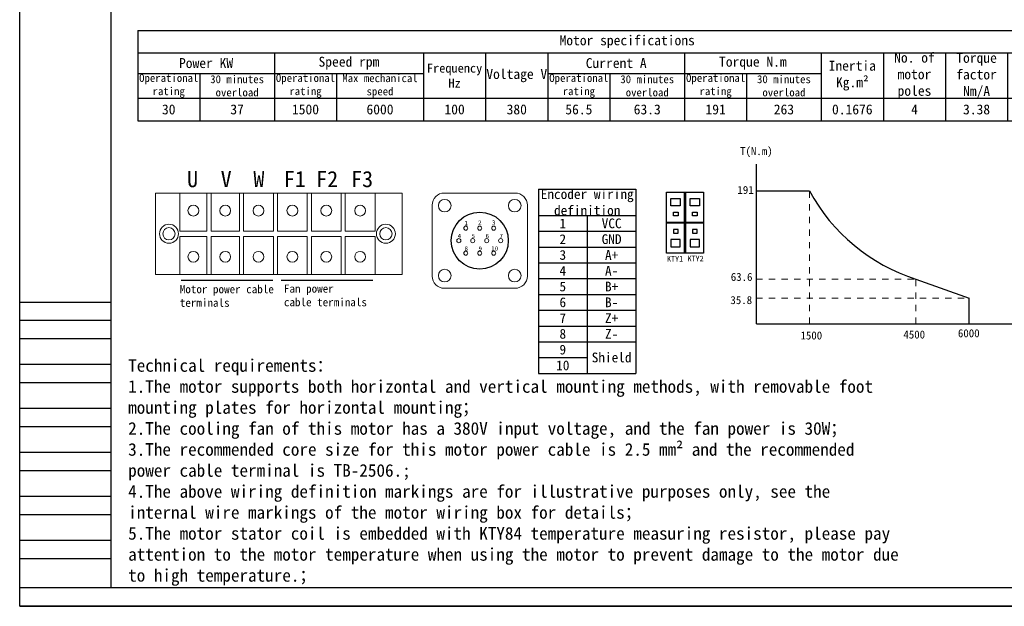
# Model space of a CAD drawing. Header units: inches. Extents: x -11650 to 8431, y -15911 to -4411.
# Tile 5 of 17: x -9479 to -8305, y -15911 to -15212. Entities that reach past the tile are written whole.
import ezdxf

# ---------------------------------------------------------------- set-up
doc = ezdxf.new("R2010")
doc.units = ezdxf.units.IN
doc.header["$MEASUREMENT"] = 0
doc.linetypes.add('JIS_02_1.2', pattern=[2.5, 1.25, -1.25])
doc.layers.add('1', color=1, linetype='Continuous')
doc.layers.add('尺寸标注', color=7, linetype='Continuous')
doc.layers.add('虚线', color=7, linetype='JIS_02_1.2', lineweight=13)
doc.styles.add('SLDTEXTSTYLE0', font='txt')

# ---------------------------------------------------------------- blocks, each defined once
blk = doc.blocks.new('*T51')
at = {"color": 0, "linetype": 'ByBlock', "lineweight": -2, "transparency": 16777216}
for p, q in [((0, 0), (1240.9, 0)), ((0, 0), (0, -107.4)), ((1166.8, 0), (1166.8, -107.4)), ((1240.9, 0), (1240.9, -107.4)), ((0, -26.7), (1240.9, -26.7)), ((162.9, -26.7), (162.9, -107.4)), ((340.7, -26.7), (340.7, -107.4)), ((414.7, -26.7), (414.7, -107.4)), ((488.8, -26.7), (488.8, -107.4)), ((651.7, -26.7), (651.7, -107.4)), ((814.7, -26.7), (814.7, -107.4)), ((888.7, -26.7), (888.7, -107.4)), ((962.8, -26.7), (962.8, -107.4)), ((1036.8, -26.7), (1036.8, -107.4)), ((0, -51), (340.7, -51)), ((74.1, -51), (74.1, -107.4)), ((237, -51), (237, -107.4)), ((488.8, -51), (814.7, -51)), ((562.9, -51), (562.9, -107.4)), ((725.8, -51), (725.8, -107.4)), ((0, -80.7), (1240.9, -80.7)), ((0, -107.4), (1240.9, -107.4))]:
    blk.add_line(p, q, dxfattribs=at)
at = {"color": 0, "transparency": 16777216, "attachment_point": 5}
for s, insert, char_height, width in [('{\\fSimSun|b0|i0|c0|p34;Motor specifications}', (583.4, -13.3), 11.85, 1166.724), ('{\\fSimSun|b0|i0|c0|p34;Power KW}', (81.5, -38.8), 11.85, 162.813), ('{\\fSimSun|b0|i0|c0|p34;Speed rpm}', (251.8, -38.8), 11.85, 177.625), ('{\\fSimSun|b0|i0|c0|p34;Current A}', (570.3, -38.8), 11.85, 162.813), ('{\\fSimSun|b0|i0|c0|p34;Torque N.m}', (733.2, -38.8), 11.85, 162.813), ('{\\fSimSun|b0|i0|c0|p34;No. of motor poles}', (925.8, -53.7), 11.85, 73.94), ('{\\fSimSun|b0|i0|c0|p34;Torque factor Nm/A}', (999.8, -53.7), 11.85, 73.94), ('{\\fSimSun|b0|i0|c0|p34;Frequency Hz}', (377.7, -53.7), 10.771, 73.94), ('{\\fSimSun|b0|i0|c0|p34;Voltage V}', (451.8, -53.7), 11.85, 73.94), ('{\\fSimSun|b0|i0|c0|p34;Inertia Kg.m²}', (851.7, -53.7), 11.85, 73.94), ('{\\fSimSun|b0|i0|c0|p34;Encoder type}', (1101.8, -53.7), 11.85, 129.88), ('{\\fSimSun|b0|i0|c0|p34;Fan power W}', (1203.9, -53.7), 11.85, 73.94), ('{\\fSimSun|b0|i0|c0|p34;Operational rating}', (37, -65.9), 9.426, 73.94), ('{\\fSimSun|b0|i0|c0|p34;30 minutes overload}', (118.5, -65.9), 9.426, 88.752), ('{\\fSimSun|b0|i0|c0|p34;Operational rating}', (200, -65.9), 9.425, 73.94), ('{\\fSimSun|b0|i0|c0|p34;Max mechanical speed}', (288.8, -65.9), 9.426, 103.564), ('{\\fSimSun|b0|i0|c0|p34;Operational rating}', (525.8, -65.9), 9.426, 73.94), ('{\\fSimSun|b0|i0|c0|p34;30 minutes overload}', (607.3, -65.9), 9.426, 88.752), ('{\\fSimSun|b0|i0|c0|p34;Operational rating}', (688.8, -65.9), 9.426, 73.94), ('{\\fSimSun|b0|i0|c0|p34;30 minutes overload}', (770.2, -65.9), 9.426, 88.752), ('{\\fSimSun|b0|i0|c0|p34;5V - Incremental 2500 lines}', (1101.8, -94), 9.426, 129.88), ('30', (37, -94), 11.85, 73.94), ('37', (118.5, -94), 11.85, 88.752), ('1500', (200, -94), 11.85, 73.94), ('6000', (288.8, -94), 11.85, 103.564), ('100', (377.7, -94), 11.85, 73.94), ('380', (451.8, -94), 11.85, 73.94), ('56.5', (525.8, -94), 11.85, 73.94), ('63.3', (607.3, -94), 11.85, 88.752), ('191', (688.8, -94), 11.85, 73.94), ('263', (770.2, -94), 11.85, 88.752), ('0.1676', (851.7, -94), 11.85, 73.94), ('4', (925.8, -94), 11.8, 73.94), ('3.38', (999.8, -94), 11.85, 73.94), ('100', (1203.9, -94), 11.85, 73.94)]:
    blk.add_mtext(s, dxfattribs=dict(at, insert=insert, char_height=char_height, width=width))
blk = doc.blocks.new('*T52')
at = {"color": 0, "linetype": 'ByBlock', "lineweight": -2, "transparency": 16777216}
for p, q in [((0, 0), (116.3, 0)), ((0, 0), (0, -219.3)), ((116.3, 0), (116.3, -219.3)), ((0, -31.3), (116.3, -31.3)), ((58.2, -31.3), (58.2, -219.3)), ((0, -50.1), (116.3, -50.1)), ((0, -68.9), (116.3, -68.9)), ((0, -87.7), (116.3, -87.7)), ((0, -106.5), (116.3, -106.5)), ((0, -125.3), (116.3, -125.3)), ((0, -144.1), (116.3, -144.1)), ((0, -162.9), (116.3, -162.9)), ((0, -181.7), (116.3, -181.7)), ((0, -200.5), (58.2, -200.5)), ((0, -219.3), (116.3, -219.3))]:
    blk.add_line(p, q, dxfattribs=at)
at = {"color": 0, "transparency": 16777216, "attachment_point": 5}
for s, insert, char_height, width in [('{\\fSimSun|b0|i0|c0|p34;Encoder wiring definition}', (58.2, -15.6), 11.634, 116.222), ('1', (29.1, -40.7), 11.6, 58.051), ('VCC', (87.3, -40.7), 11.63, 58.051), ('2', (29.1, -59.5), 11.6, 58.051), ('GND', (87.3, -59.5), 11.63, 58.051), ('3', (29.1, -78.3), 11.6, 58.051), ('A+', (87.3, -78.3), 11.63, 58.051), ('4', (29.1, -97.1), 11.6, 58.051), ('A-', (87.3, -97.1), 11.63, 58.051), ('5', (29.1, -115.9), 11.6, 58.051), ('B+', (87.3, -115.9), 11.63, 58.051), ('6', (29.1, -134.7), 11.6, 58.051), ('B-', (87.3, -134.7), 11.63, 58.051), ('7', (29.1, -153.5), 11.6, 58.051), ('Z+', (87.3, -153.5), 11.63, 58.051), ('8', (29.1, -172.3), 11.6, 58.051), ('Z-', (87.3, -172.3), 11.63, 58.051), ('9', (29.1, -191.1), 11.6, 58.051), ('{\\fSimSun|b0|i0|c0|p34;Shield}', (87.3, -200.5), 11.634, 58.051), ('10', (29.1, -209.9), 11.63, 58.051)]:
    blk.add_mtext(s, dxfattribs=dict(at, insert=insert, char_height=char_height, width=width))

msp = doc.modelspace()

# ---------------------------------------------------------------- hatches: boundary and pattern name
h = msp.add_hatch()
h.set_pattern_fill('ANSI31', color=256, scale=0.673276, style=0)
h.set_pattern_definition([(45, (-10681.17633, -11555.70105), (-0.0595097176, 0.0595097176), [])])
h.paths.add_polyline_path([(-8685.2822, -15417.9192), (-8686.6287, -15417.9192), (-8686.6287, -15490.515), (-8685.2822, -15490.515)])
msp.add_hatch(color=256).paths.add_polyline_path([(-8708.1068, -15453.5438), (-8663.8042, -15453.5438), (-8663.8042, -15454.8904), (-8708.1068, -15454.8904)])

# ---------------------------------------------------------------- linework, layer by layer
for p, q in [((-9478.8777, -15911.2436), (-9478.8777, -14615.4843)), ((-8600.9192, -15448.0316), (-8600.9192, -15384.6716)), ((-8686.6287, -15417.9192), (-8686.6287, -15490.515)), ((-8685.2822, -15417.9192), (-8685.2822, -15490.515)), ((-8600.9192, -15416.3516), (-8537.5592, -15416.3516)), ((-8600.9192, -15511.3916), (-8600.9192, -15448.0316)), ((-8600.9192, -15574.7516), (-8600.9192, -15511.3916)), ((-9286.3557, -15522.7014), (-9177.0462, -15522.7014)), ((-9167.3154, -15522.7014), (-9058.0058, -15522.7014)), ((-8410.8392, -15521.3661), (-8347.4792, -15544.2622)), ((-8347.4792, -15574.7516), (-8347.4792, -15544.2622)), ((-9369.807, -15549.1291), (-9478.8777, -15549.1291)), ((-9369.807, -15570.9432), (-9478.8777, -15570.9432)), ((-8600.9192, -15574.7516), (-8537.5592, -15574.7516)), ((-8537.5592, -15574.7516), (-8474.1992, -15574.7516)), ((-8474.1992, -15574.7516), (-8410.8392, -15574.7516)), ((-8410.8392, -15574.7516), (-8347.4792, -15574.7516)), ((-8347.4792, -15574.7516), (-8284.3431, -15574.7516)), ((-9369.807, -15592.7573), (-9478.8777, -15592.7573)), ((-9369.807, -15623.2971), (-9478.8777, -15623.2971)), ((-9369.807, -15645.1112), (-9478.8777, -15645.1112)), ((-9369.807, -15675.651), (-9478.8777, -15675.651)), ((-9369.807, -15697.4651), (-9478.8777, -15697.4651)), ((-9369.807, -15728.0049), (-9478.8777, -15728.0049)), ((-9369.807, -15749.819), (-9478.8777, -15749.819)), ((-9369.807, -15780.3588), (-9478.8777, -15780.3588)), ((-9369.807, -15802.173), (-9478.8777, -15802.173)), ((-9369.807, -15832.7127), (-9478.8777, -15832.7127)), ((-9369.807, -15854.5269), (-9478.8777, -15854.5269)), ((-9369.807, -15889.4295), (-9478.8777, -15889.4295)), ((-7646.4908, -15911.2436), (-9478.8777, -15911.2436)), ((-9478.8777, -15911.2436), (-7646.4908, -15911.2436)), ((-9478.8777, -15911.2436), (-7646.4908, -15911.2436))]:
    msp.add_line(p, q)
at = {"color": 7, "linetype": 'Continuous', "lineweight": 15}
for p, q in [((-9317.1222, -15418.9055), (-9317.1222, -15515.8572)), ((-9288.0367, -15418.9055), (-9317.1222, -15418.9055)), ((-9288.0367, -15464.1497), (-9288.0367, -15418.9055)), ((-9255.7194, -15418.9055), (-9288.0367, -15418.9055)), ((-9255.7194, -15418.9055), (-9255.7194, -15464.1497)), ((-9250.8719, -15418.9055), (-9255.7194, -15418.9055)), ((-9250.8719, -15464.1497), (-9250.8719, -15418.9055)), ((-9216.9388, -15418.9055), (-9250.8719, -15418.9055)), ((-9216.9388, -15418.9055), (-9216.9388, -15464.1497)), ((-9212.0912, -15418.9055), (-9216.9388, -15418.9055)), ((-9212.0912, -15464.1497), (-9212.0912, -15418.9055)), ((-9176.5422, -15418.9055), (-9212.0912, -15418.9055)), ((-9176.5422, -15418.9055), (-9176.5422, -15464.1497)), ((-9171.6946, -15418.9055), (-9176.5422, -15418.9055)), ((-9171.6946, -15464.1497), (-9171.6946, -15418.9055)), ((-9136.1457, -15418.9055), (-9171.6946, -15418.9055)), ((-9136.1457, -15418.9055), (-9136.1457, -15464.1497)), ((-9131.2981, -15418.9055), (-9136.1457, -15418.9055)), ((-9131.2981, -15464.1497), (-9131.2981, -15418.9055)), ((-9095.7492, -15418.9055), (-9131.2981, -15418.9055)), ((-9095.7492, -15418.9055), (-9095.7492, -15464.1497)), ((-9090.9016, -15418.9055), (-9095.7492, -15418.9055)), ((-9090.9016, -15464.1497), (-9090.9016, -15418.9055)), ((-9055.3526, -15418.9055), (-9090.9016, -15418.9055)), ((-9055.3526, -15418.9055), (-9055.3526, -15464.1497)), ((-9023.0354, -15418.9055), (-9055.3526, -15418.9055)), ((-9023.0354, -15515.8572), (-9023.0354, -15418.9055)), ((-8972.7577, -15418.9055), (-8888.4097, -15418.9055)), ((-8987.3004, -15517.7963), (-8987.3004, -15433.4483)), ((-8873.867, -15517.7963), (-8873.867, -15433.4483)), ((-9255.7194, -15464.1497), (-9288.0367, -15464.1497)), ((-9216.9388, -15464.1497), (-9250.8719, -15464.1497)), ((-9176.5422, -15464.1497), (-9212.0912, -15464.1497)), ((-9136.1457, -15464.1497), (-9171.6946, -15464.1497)), ((-9095.7492, -15464.1497), (-9131.2981, -15464.1497)), ((-9055.3526, -15464.1497), (-9090.9016, -15464.1497)), ((-9288.0367, -15515.8572), (-9288.0367, -15470.6131)), ((-9288.0367, -15470.6131), (-9255.7194, -15470.6131)), ((-9255.7194, -15470.6131), (-9255.7194, -15515.8572)), ((-9250.8719, -15515.8572), (-9250.8719, -15470.6131)), ((-9250.8719, -15470.6131), (-9216.9388, -15470.6131)), ((-9216.9388, -15470.6131), (-9216.9388, -15515.8572)), ((-9212.0912, -15515.8572), (-9212.0912, -15470.6131)), ((-9212.0912, -15470.6131), (-9176.5422, -15470.6131)), ((-9176.5422, -15470.6131), (-9176.5422, -15515.8572)), ((-9171.6946, -15515.8572), (-9171.6946, -15470.6131)), ((-9171.6946, -15470.6131), (-9136.1457, -15470.6131)), ((-9136.1457, -15470.6131), (-9136.1457, -15515.8572)), ((-9131.2981, -15515.8572), (-9131.2981, -15470.6131)), ((-9131.2981, -15470.6131), (-9095.7492, -15470.6131)), ((-9095.7492, -15470.6131), (-9095.7492, -15515.8572)), ((-9090.9016, -15515.8572), (-9090.9016, -15470.6131)), ((-9090.9016, -15470.6131), (-9055.3526, -15470.6131)), ((-9055.3526, -15470.6131), (-9055.3526, -15515.8572)), ((-9317.1222, -15515.8572), (-9288.0367, -15515.8572)), ((-9288.0367, -15515.8572), (-9255.7194, -15515.8572)), ((-9255.7194, -15515.8572), (-9250.8719, -15515.8572)), ((-9250.8719, -15515.8572), (-9216.9388, -15515.8572)), ((-9216.9388, -15515.8572), (-9212.0912, -15515.8572)), ((-9212.0912, -15515.8572), (-9176.5422, -15515.8572)), ((-9176.5422, -15515.8572), (-9171.6946, -15515.8572)), ((-9171.6946, -15515.8572), (-9136.1457, -15515.8572)), ((-9136.1457, -15515.8572), (-9131.2981, -15515.8572)), ((-9131.2981, -15515.8572), (-9095.7492, -15515.8572)), ((-9095.7492, -15515.8572), (-9090.9016, -15515.8572)), ((-9090.9016, -15515.8572), (-9055.3526, -15515.8572)), ((-9055.3526, -15515.8572), (-9023.0354, -15515.8572)), ((-8972.7577, -15532.339), (-8888.4097, -15532.339))]:
    msp.add_line(p, q, dxfattribs=at)
for points in [[(-8708.1068, -15417.9192), (-8663.8042, -15417.9192), (-8663.8042, -15490.515), (-8708.1068, -15490.515)], [(-8702.7054, -15425.4915), (-8691.6905, -15425.4915), (-8691.6905, -15434.0779), (-8702.7054, -15434.0779)], [(-8679.8808, -15425.4915), (-8668.8659, -15425.4915), (-8668.8659, -15434.0779), (-8679.8808, -15434.0779)], [(-8699.6475, -15441.8664), (-8694.14, -15441.8664), (-8694.14, -15446.1596), (-8699.6475, -15446.1596)], [(-8676.8229, -15441.8664), (-8671.3154, -15441.8664), (-8671.3154, -15446.1596), (-8676.8229, -15446.1596)], [(-8708.1068, -15453.5438), (-8663.8042, -15453.5438), (-8663.8042, -15454.8904), (-8708.1068, -15454.8904)], [(-8699.6475, -15466.5678), (-8694.14, -15466.5678), (-8694.14, -15462.2746), (-8699.6475, -15462.2746)], [(-8676.8229, -15466.5678), (-8671.3154, -15466.5678), (-8671.3154, -15462.2746), (-8676.8229, -15462.2746)], [(-8702.7054, -15482.9426), (-8691.6905, -15482.9426), (-8691.6905, -15474.3562), (-8702.7054, -15474.3562)], [(-8679.8808, -15482.9426), (-8668.8659, -15482.9426), (-8668.8659, -15474.3562), (-8679.8808, -15474.3562)]]:
    msp.add_lwpolyline(points, close=True)
for centre, radius in [((-8972.2729, -15433.9331), 7.5138), ((-8888.8945, -15433.9331), 7.5138), ((-9271.8781, -15439.9117), 6.4634), ((-9233.9053, -15439.9117), 6.4634), ((-9194.3167, -15439.9117), 6.4634), ((-9153.9202, -15439.9117), 6.4634), ((-9113.5236, -15439.9117), 6.4634), ((-9073.1271, -15439.9117), 6.4634), ((-9300.9636, -15467.3814), 11.311), ((-9300.9636, -15467.3814), 7.2714), ((-9042.4257, -15467.3814), 11.311), ((-9042.4257, -15467.3814), 7.2714), ((-9271.8781, -15494.851), 6.4634), ((-9233.9053, -15494.851), 6.4634), ((-9194.3167, -15494.851), 6.4634), ((-9153.9202, -15494.851), 6.4634), ((-9113.5236, -15494.851), 6.4634), ((-9073.1271, -15494.851), 6.4634), ((-8972.2729, -15517.3115), 7.5138), ((-8888.8945, -15517.3115), 7.5138)]:
    msp.add_circle(centre, radius, dxfattribs=at)
msp.add_circle((-8930.5837, -15475.6223), 33.9828)
for centre, radius, start, end in [((-8972.7577, -15433.4483), 14.5428, 90, 180), ((-8888.4097, -15433.4483), 14.5428, 0, 90), ((-8947.2206, -15460.7184), 2.4262, 0, 180), ((-8947.2206, -15460.7184), 2.4262, 180, 0), ((-8930.5837, -15460.7184), 2.4262, 0, 180), ((-8930.5837, -15460.7184), 2.4262, 180, 0), ((-8913.9468, -15460.7184), 2.4262, 0, 180), ((-8913.9468, -15460.7184), 2.4262, 180, 0), ((-8955.5391, -15475.6223), 2.4262, 0, 180), ((-8955.5391, -15475.6223), 2.4262, 180, 0), ((-8938.9022, -15475.6223), 2.4262, 0, 180), ((-8938.9022, -15475.6223), 2.4262, 180, 0), ((-8922.2652, -15475.6223), 2.4262, 0, 180), ((-8922.2652, -15475.6223), 2.4262, 180, 0), ((-8905.6283, -15475.6223), 2.4262, 0, 180), ((-8905.6283, -15475.6223), 2.4262, 180, 0), ((-8947.2206, -15490.5262), 2.4262, 0, 180), ((-8930.5837, -15490.5262), 2.4262, 0, 180), ((-8913.9468, -15490.5262), 2.4262, 0, 180), ((-8947.2206, -15490.5262), 2.4262, 180, 0), ((-8930.5837, -15490.5262), 2.4262, 180, 0), ((-8913.9468, -15490.5262), 2.4262, 180, 0), ((-8972.7577, -15517.7963), 14.5428, 180, 270), ((-8888.4097, -15517.7963), 14.5428, 270, 0)]:
    msp.add_arc(centre, radius, start, end, dxfattribs=at)
msp.add_arc((-8343.8567, -15311.5759), 220.224, 208.4094385, 252.2925978)
at = {"layer": '1'}
for p, q in [((-9369.807, -15889.4295), (-9369.807, -14637.2984)), ((-7668.3049, -15889.4295), (-9369.807, -15889.4295))]:
    msp.add_line(p, q, dxfattribs=at)
at = {"layer": '虚线', "ltscale": 6}
for p, q in [((-8537.5592, -15574.7516), (-8537.5592, -15416.3516)), ((-8600.9192, -15521.3661), (-8410.8392, -15521.3661)), ((-8410.8392, -15574.7516), (-8410.8392, -15521.3661)), ((-8600.9192, -15544.2622), (-8347.4792, -15544.2622))]:
    msp.add_line(p, q, dxfattribs=at)

# ---------------------------------------------------------------- block references
for name, p in [('*T51', (-9338.2673, -15225.3664)), ('*T52', (-8860.7099, -15414.4229))]:
    msp.add_blockref(name, p)

# ---------------------------------------------------------------- texts
at = {"insert": (-9349.6057, -15616.8434), "char_height": 15, "width": 1006.186091, "attachment_point": 1}
msp.add_mtext('Technical requirements：\\P\\pt472.3;1.The motor supports both horizontal and vertical mounting methods, with removable foot \\Pmounting plates for horizontal mounting；\\P\\ptz;2.The cooling fan of this motor has a 380V input voltage, and the fan power is 30W；\\P3.The recommended core size for this motor power cable is 2.5 mm² and the recommended \\Ppower cable terminal is TB-2506.;\\P4.The above wiring definition markings are for illustrative purposes only, see the \\Pinternal wire markings of the motor wiring box for details；\\P5.The motor stator coil is embedded with KTY84 temperature measuring resistor, please pay \\Pattention to the motor temperature when using the motor to prevent damage to the motor due \\Pto high temperature.；', dxfattribs=at)
at = {"layer": '尺寸标注', "attachment_point": 1, "style": 'SLDTEXTSTYLE0'}
for s, insert, char_height in [('T(N.m)', (-8620.3, -15364.1913), 9.504), ('U', (-9279.3974, -15392.6556), 19.2389), ('V', (-9239.3695, -15392.6556), 19.2389), ('W', (-9200.3502, -15392.6556), 19.2389), ('F1', (-9164.0332, -15392.6556), 19.23885), ('F2', (-9125.5111, -15392.6556), 19.23885), ('F3', (-9083.8549, -15392.6556), 19.23885), ('191', (-8623.4828, -15410.4778), 9.504), ('1', (-8948.8704, -15452.0083), 5.2515), ('2', (-8932.5356, -15451.5379), 5.2515), ('3', (-8915.9588, -15451.4026), 5.2515), ('4', (-8956.8525, -15467.3771), 5.2515), ('5', (-8940.3516, -15467.4956), 5.2515), ('6', (-8923.6497, -15467.4368), 5.2515), ('7', (-8907.0545, -15467.474), 5.2515), ('8', (-8948.718, -15482.4458), 5.2515), ('9', (-8932.0278, -15482.3945), 5.2515), ('10', (-8916.8907, -15482.4117), 5.25155), ('KTY1', (-8707.4275, -15493.9173), 6.73276), ('KTY2', (-8682.9755, -15493.6034), 6.73276), ('63.6', (-8631.3978, -15514.0821), 9.504), ('{\\f宋体|b0|i0|c1|p2;Motor power cable \\Pterminals}', (-9288.0718, -15528.6006), 9.695169), ('{\\f宋体|b0|i0|c1|p2;Fan power \\Pcable terminals}', (-9163.9453, -15527.9103), 9.695169), ('35.8', (-8631.8457, -15541.6935), 9.504), ('1500', (-8548.3342, -15583.8544), 9.504), ('4500', (-8425.6751, -15582.7132), 9.504), ('6000', (-8360.6829, -15581.1917), 9.504)]:
    msp.add_mtext(s, dxfattribs=dict(at, insert=insert, char_height=char_height))

doc.saveas('drawing.dxf')
